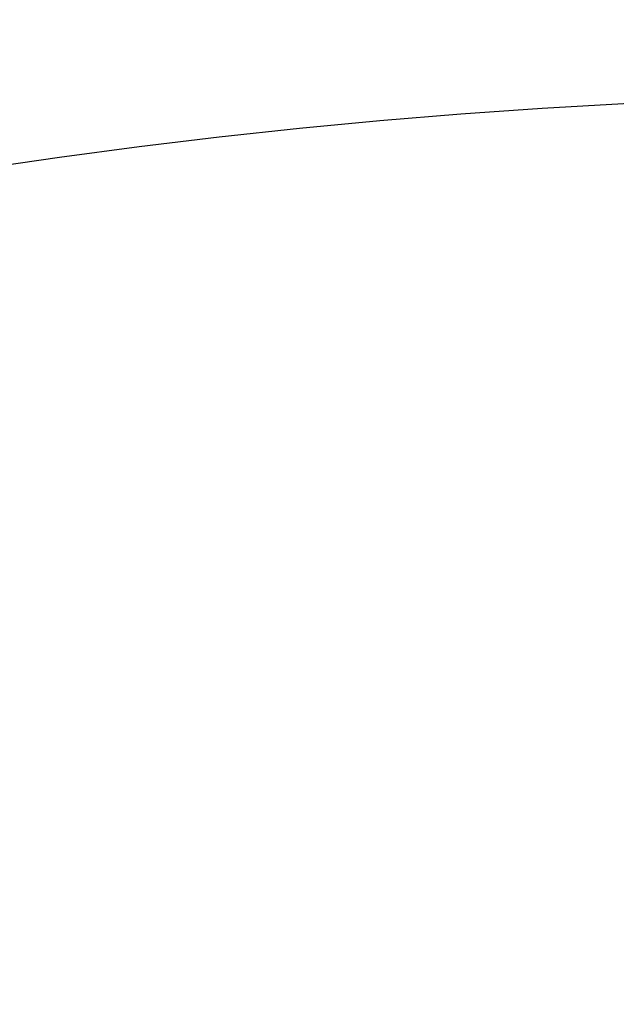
# Model space of a CAD drawing. Header units: millimetres. Extents: x 0 to 297, y 0 to 210.
# Tile 162 of 256: x 56.83 to 57.273, y 158.607 to 159.338. Entities that reach past the tile are written whole.
import ezdxf

# ---------------------------------------------------------------- set-up
doc = ezdxf.new("R2010")
doc.units = ezdxf.units.MM
doc.header["$LTSCALE"] = 16.335
doc.layers.get('0').update_dxf_attribs({"linetype": 'CONTINUOUS'})
doc.layers.add('AXES_REF', color=7, linetype='CONTINUOUS')

msp = doc.modelspace()

# ---------------------------------------------------------------- linework, layer by layer
at = {"color": 7, "linetype": 'Continuous'}
for radius in [7.75666, 7.756, 7.70633]:
    msp.add_circle((57.5224, 154.5393), radius, dxfattribs=at)
msp.add_arc((57.5224, 154.5393), 7.68, 278.277129, 261.722871, dxfattribs=at)
at = {"layer": 'AXES_REF', "color": 9, "linetype": 'Continuous'}
for radius in [7.07561, 4.74286]:
    msp.add_circle((57.5224, 154.5393), radius, dxfattribs=at)

doc.saveas('drawing.dxf')
